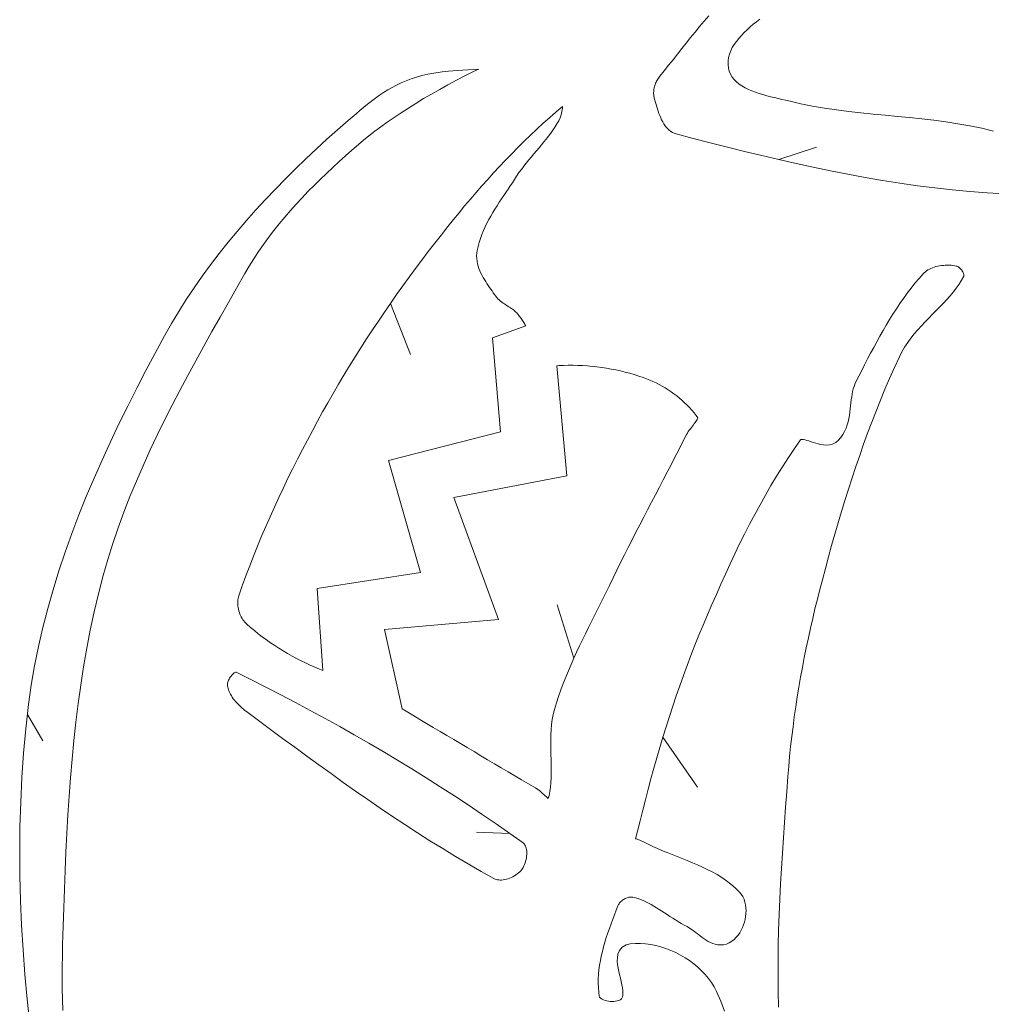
# Model space of a CAD drawing. Header units: inches. Extents: x -12 to 23, y -13.2 to 21.7.
# Tile 58 of 75: x 2.1 to 6.2, y 13 to 17.1. Entities that reach past the tile are written whole.
import ezdxf

# ---------------------------------------------------------------- set-up
doc = ezdxf.new("R2010")
doc.units = ezdxf.units.IN
doc.header["$MEASUREMENT"] = 0
doc.layers.get('0').update_dxf_attribs({"lineweight": 0})

msp = doc.modelspace()

# ---------------------------------------------------------------- linework, layer by layer
at = {"color": 7, "linetype": 'Continuous', "lineweight": 0}
for p, q in [((4.3335, 16.7007), (4.3059, 16.6766)), ((4.3598, 16.7228), (4.3335, 16.7007)), ((4.3548, 16.6882), (4.3562, 16.6944)), ((4.3562, 16.6944), (4.3574, 16.7012)), ((4.3574, 16.7012), (4.3585, 16.7084)), ((4.3585, 16.7084), (4.3593, 16.7158)), ((4.3593, 16.7158), (4.3598, 16.7228)), ((4.2785, 16.6522), (4.2515, 16.6274)), ((4.3059, 16.6766), (4.2785, 16.6522)), ((4.3281, 16.6366), (4.3362, 16.6495)), ((4.3362, 16.6495), (4.3437, 16.6626)), ((4.3437, 16.6626), (4.3505, 16.6755)), ((4.3505, 16.6755), (4.3519, 16.6787)), ((4.3519, 16.6787), (4.3533, 16.6829)), ((4.3533, 16.6829), (4.3548, 16.6882)), ((4.2515, 16.6274), (4.2248, 16.6022)), ((4.3013, 16.5987), (4.3106, 16.6112)), ((4.3106, 16.6112), (4.3196, 16.6239)), ((4.3196, 16.6239), (4.3281, 16.6366)), ((4.1984, 16.5767), (4.1722, 16.5508)), ((4.2248, 16.6022), (4.1984, 16.5767)), ((4.2715, 16.5614), (4.2817, 16.5738)), ((4.2817, 16.5738), (4.2916, 16.5863)), ((4.2916, 16.5863), (4.3013, 16.5987)), ((4.1464, 16.5246), (4.1208, 16.4981)), ((4.1722, 16.5508), (4.1464, 16.5246)), ((4.2399, 16.524), (4.2505, 16.5366)), ((4.2505, 16.5366), (4.2611, 16.549)), ((4.2611, 16.549), (4.2715, 16.5614)), ((4.1208, 16.4981), (4.0955, 16.4713)), ((4.1974, 16.4723), (4.2079, 16.4855)), ((4.2079, 16.4855), (4.2185, 16.4985)), ((4.2185, 16.4985), (4.2292, 16.5113)), ((4.2292, 16.5113), (4.2399, 16.524)), ((4.0705, 16.4442), (4.0457, 16.4169)), ((4.0955, 16.4713), (4.0705, 16.4442)), ((4.1672, 16.431), (4.177, 16.4451)), ((4.177, 16.4451), (4.1871, 16.4588)), ((4.1871, 16.4588), (4.1974, 16.4723)), ((4.0457, 16.4169), (4.0212, 16.3893)), ((4.1404, 16.3896), (4.1492, 16.4031)), ((4.1492, 16.4031), (4.158, 16.4168)), ((4.158, 16.4168), (4.1672, 16.431)), ((3.9969, 16.3615), (3.9729, 16.3335)), ((4.0212, 16.3893), (3.9969, 16.3615)), ((4.1129, 16.3487), (4.1222, 16.3625)), ((4.1222, 16.3625), (4.1314, 16.3761)), ((4.1314, 16.3761), (4.1404, 16.3896)), ((3.9729, 16.3335), (3.949, 16.3053)), ((4.0852, 16.3066), (4.0944, 16.3208)), ((4.0944, 16.3208), (4.1037, 16.3348)), ((4.1037, 16.3348), (4.1129, 16.3487)), ((3.9255, 16.277), (3.9021, 16.2484)), ((3.949, 16.3053), (3.9255, 16.277)), ((4.0586, 16.2631), (4.0672, 16.2778)), ((4.0672, 16.2778), (4.0761, 16.2923)), ((4.0761, 16.2923), (4.0852, 16.3066)), ((3.9021, 16.2484), (3.879, 16.2197)), ((4.0422, 16.233), (4.0502, 16.2482)), ((4.0502, 16.2482), (4.0586, 16.2631)), ((3.879, 16.2197), (3.8511, 16.1847)), ((4.0209, 16.1857), (4.0275, 16.2018)), ((4.0275, 16.2018), (4.0346, 16.2175)), ((4.0346, 16.2175), (4.0422, 16.233)), ((3.8511, 16.1847), (3.8234, 16.1494)), ((4.0051, 16.1356), (4.0097, 16.1527)), ((4.0097, 16.1527), (4.015, 16.1694)), ((4.015, 16.1694), (4.0209, 16.1857)), ((3.796, 16.1139), (3.7689, 16.0782)), ((3.8234, 16.1494), (3.796, 16.1139)), ((3.9997, 16.1068), (4.0013, 16.1179)), ((4.0013, 16.1179), (4.0051, 16.1356)), ((3.7689, 16.0782), (3.742, 16.0423)), ((3.9992, 16.0955), (3.9997, 16.1068)), ((3.9996, 16.0844), (3.9992, 16.0955)), ((4.001, 16.0735), (3.9996, 16.0844)), ((4.0031, 16.0629), (4.001, 16.0735)), ((3.742, 16.0423), (3.7154, 16.0062)), ((4.0059, 16.0526), (4.0031, 16.0629)), ((4.0092, 16.0426), (4.0059, 16.0526)), ((4.0131, 16.0329), (4.0092, 16.0426)), ((4.0174, 16.0235), (4.0131, 16.0329)), ((5.8829, 16.0293), (5.8781, 16.0251)), ((5.8881, 16.0332), (5.8829, 16.0293)), ((5.8938, 16.0369), (5.8881, 16.0332)), ((5.8998, 16.0403), (5.8938, 16.0369)), ((5.9063, 16.0434), (5.8998, 16.0403)), ((5.913, 16.0462), (5.9063, 16.0434)), ((5.9201, 16.0487), (5.913, 16.0462)), ((5.9275, 16.0508), (5.9201, 16.0487)), ((5.935, 16.0527), (5.9275, 16.0508)), ((5.9428, 16.0542), (5.935, 16.0527)), ((5.9507, 16.0554), (5.9428, 16.0542)), ((5.9587, 16.0562), (5.9507, 16.0554)), ((5.9667, 16.0567), (5.9587, 16.0562)), ((5.9748, 16.0569), (5.9667, 16.0567)), ((5.9828, 16.0568), (5.9748, 16.0569)), ((5.9907, 16.0564), (5.9828, 16.0568)), ((5.9985, 16.0556), (5.9907, 16.0564)), ((6.0061, 16.0546), (5.9985, 16.0556)), ((6.0129, 16.0534), (6.0061, 16.0546)), ((6.015, 16.0528), (6.0129, 16.0534)), ((6.0169, 16.0521), (6.015, 16.0528)), ((6.0193, 16.0509), (6.0169, 16.0521)), ((6.0219, 16.0493), (6.0193, 16.0509)), ((6.0247, 16.0473), (6.0219, 16.0493)), ((6.0275, 16.0448), (6.0247, 16.0473)), ((6.0304, 16.0421), (6.0275, 16.0448)), ((6.0331, 16.0391), (6.0304, 16.0421)), ((6.0356, 16.0358), (6.0331, 16.0391)), ((6.0379, 16.0325), (6.0356, 16.0358)), ((6.04, 16.0291), (6.0379, 16.0325)), ((6.0417, 16.0258), (6.04, 16.0291)), ((3.7154, 16.0062), (3.6891, 15.9699)), ((4.022, 16.0143), (4.0174, 16.0235)), ((4.0269, 16.0053), (4.022, 16.0143)), ((4.032, 15.9966), (4.0269, 16.0053)), ((4.0372, 15.9881), (4.032, 15.9966)), ((4.0426, 15.9798), (4.0372, 15.9881)), ((5.8563, 16.0009), (5.8393, 15.9808)), ((5.8734, 16.0204), (5.8563, 16.0009)), ((5.8781, 16.0251), (5.8734, 16.0204)), ((6.0245, 15.9775), (6.0351, 15.9943)), ((6.0351, 15.9943), (6.0442, 16.0109)), ((6.043, 16.0226), (6.0417, 16.0258)), ((6.044, 16.0196), (6.043, 16.0226)), ((6.0446, 16.017), (6.044, 16.0196)), ((6.0442, 16.0109), (6.0446, 16.0118)), ((6.0448, 16.0149), (6.0446, 16.017)), ((6.0446, 16.0118), (6.0447, 16.0123)), ((6.0447, 16.0123), (6.0449, 16.0133)), ((6.0449, 16.0133), (6.0448, 16.0149)), ((3.6891, 15.9699), (3.6631, 15.9334)), ((4.048, 15.9717), (4.0426, 15.9798)), ((4.0534, 15.9638), (4.048, 15.9717)), ((4.0587, 15.9561), (4.0534, 15.9638)), ((4.064, 15.9487), (4.0587, 15.9561)), ((4.069, 15.9414), (4.064, 15.9487)), ((5.8229, 15.9602), (5.8069, 15.9391)), ((5.8393, 15.9808), (5.8229, 15.9602)), ((6.0005, 15.9449), (6.0129, 15.961)), ((6.0129, 15.961), (6.0245, 15.9775)), ((3.6631, 15.9334), (3.6373, 15.8967)), ((4.0742, 15.9338), (4.069, 15.9414)), ((4.0785, 15.9279), (4.0742, 15.9338)), ((4.0835, 15.9219), (4.0785, 15.9279)), ((4.0888, 15.9164), (4.0835, 15.9219)), ((4.0942, 15.9113), (4.0888, 15.9164)), ((4.0996, 15.9066), (4.0942, 15.9113)), ((4.1051, 15.9023), (4.0996, 15.9066)), ((5.7913, 15.9177), (5.7761, 15.8959)), ((5.8069, 15.9391), (5.7913, 15.9177)), ((5.9589, 15.8978), (5.9734, 15.9133)), ((5.9734, 15.9133), (5.9873, 15.929)), ((5.9873, 15.929), (6.0005, 15.9449)), ((3.6373, 15.8967), (3.6119, 15.8598)), ((4.1106, 15.8982), (4.1051, 15.9023)), ((4.1161, 15.8944), (4.1106, 15.8982)), ((4.1214, 15.8909), (4.1161, 15.8944)), ((4.1267, 15.8874), (4.1214, 15.8909)), ((4.1318, 15.8842), (4.1267, 15.8874)), ((4.1367, 15.881), (4.1318, 15.8842)), ((4.1414, 15.8779), (4.1367, 15.881)), ((4.146, 15.8749), (4.1414, 15.8779)), ((4.1502, 15.8719), (4.146, 15.8749)), ((4.1542, 15.8689), (4.1502, 15.8719)), ((4.1579, 15.866), (4.1542, 15.8689)), ((4.1613, 15.863), (4.1579, 15.866)), ((5.7613, 15.8738), (5.7469, 15.8513)), ((5.7761, 15.8959), (5.7613, 15.8738)), ((5.9132, 15.8511), (5.9287, 15.8667)), ((5.9287, 15.8667), (5.944, 15.8822)), ((5.944, 15.8822), (5.9589, 15.8978)), ((3.5867, 15.8227), (3.5618, 15.7854)), ((3.6119, 15.8598), (3.5867, 15.8227)), ((4.1644, 15.8601), (4.1613, 15.863)), ((4.1674, 15.8569), (4.1644, 15.8601)), ((4.1705, 15.8534), (4.1674, 15.8569)), ((4.1737, 15.8496), (4.1705, 15.8534)), ((4.1768, 15.8457), (4.1737, 15.8496)), ((4.1799, 15.8417), (4.1768, 15.8457)), ((4.1829, 15.8377), (4.1799, 15.8417)), ((4.1859, 15.8337), (4.1829, 15.8377)), ((4.1888, 15.8296), (4.1859, 15.8337)), ((4.1916, 15.8254), (4.1888, 15.8296)), ((4.1944, 15.8212), (4.1916, 15.8254)), ((5.7327, 15.8286), (5.7189, 15.8056)), ((5.7469, 15.8513), (5.7327, 15.8286)), ((5.882, 15.8193), (5.8976, 15.8353)), ((5.8976, 15.8353), (5.9132, 15.8511)), ((3.5618, 15.7854), (3.5373, 15.7479)), ((4.0655, 15.7525), (4.2058, 15.8019)), ((4.1971, 15.8169), (4.1944, 15.8212)), ((4.1997, 15.8126), (4.1971, 15.8169)), ((4.2022, 15.8083), (4.1997, 15.8126)), ((4.2047, 15.8039), (4.2022, 15.8083)), ((4.2058, 15.8019), (4.2047, 15.8039)), ((5.7053, 15.7824), (5.692, 15.7589)), ((5.7189, 15.8056), (5.7053, 15.7824)), ((5.8366, 15.7691), (5.8514, 15.7863)), ((5.8514, 15.7863), (5.8666, 15.803)), ((5.8666, 15.803), (5.882, 15.8193)), ((3.5373, 15.7479), (3.513, 15.7102)), ((4.0991, 15.3575), (4.0655, 15.7525)), ((5.692, 15.7589), (5.6789, 15.7353)), ((5.8088, 15.7328), (5.8224, 15.7512)), ((5.8224, 15.7512), (5.8366, 15.7691)), ((3.513, 15.7102), (3.4891, 15.6723)), ((5.666, 15.7115), (5.6532, 15.6875)), ((5.6789, 15.7353), (5.666, 15.7115)), ((5.7842, 15.6934), (5.796, 15.7135)), ((5.796, 15.7135), (5.8088, 15.7328)), ((3.4891, 15.6723), (3.4655, 15.6342)), ((5.6406, 15.6635), (5.6281, 15.6394)), ((5.6532, 15.6875), (5.6406, 15.6635)), ((5.7529, 15.6273), (5.7738, 15.6727)), ((5.7738, 15.6727), (5.7842, 15.6934)), ((3.4655, 15.6342), (3.4423, 15.5959)), ((4.3443, 15.6354), (4.3355, 15.6348)), ((4.3355, 15.6348), (4.3775, 15.1731)), ((4.3642, 15.6363), (4.3443, 15.6354)), ((4.3842, 15.6368), (4.3642, 15.6363)), ((4.4042, 15.6368), (4.3842, 15.6368)), ((4.4243, 15.6364), (4.4042, 15.6368)), ((4.4443, 15.6355), (4.4243, 15.6364)), ((4.4644, 15.6343), (4.4443, 15.6355)), ((4.4844, 15.6325), (4.4644, 15.6343)), ((4.5044, 15.6304), (4.4844, 15.6325)), ((4.5243, 15.6278), (4.5044, 15.6304)), ((4.5442, 15.6247), (4.5243, 15.6278)), ((4.564, 15.6213), (4.5442, 15.6247)), ((4.5837, 15.6174), (4.564, 15.6213)), ((4.6033, 15.6131), (4.5837, 15.6174)), ((5.6157, 15.6152), (5.6033, 15.591)), ((5.6281, 15.6394), (5.6157, 15.6152)), ((5.7329, 15.582), (5.7529, 15.6273)), ((3.4423, 15.5959), (3.4194, 15.5575)), ((4.6227, 15.6084), (4.6033, 15.6131)), ((4.6421, 15.6032), (4.6227, 15.6084)), ((4.6612, 15.5977), (4.6421, 15.6032)), ((4.6802, 15.5917), (4.6612, 15.5977)), ((4.6989, 15.5853), (4.6802, 15.5917)), ((4.7124, 15.5803), (4.6989, 15.5853)), ((4.7258, 15.5749), (4.7124, 15.5803)), ((4.7391, 15.5691), (4.7258, 15.5749)), ((5.6033, 15.591), (5.5913, 15.5674)), ((5.7134, 15.5364), (5.7329, 15.582)), ((3.4194, 15.5575), (3.3968, 15.5188)), ((4.7523, 15.5628), (4.7391, 15.5691)), ((4.7653, 15.5562), (4.7523, 15.5628)), ((4.7782, 15.5492), (4.7653, 15.5562)), ((4.7909, 15.5417), (4.7782, 15.5492)), ((4.8033, 15.5339), (4.7909, 15.5417)), ((4.8155, 15.5258), (4.8033, 15.5339)), ((5.5804, 15.5382), (5.5778, 15.5274)), ((5.5834, 15.5483), (5.5804, 15.5382)), ((5.5869, 15.5579), (5.5834, 15.5483)), ((5.5913, 15.5674), (5.5869, 15.5579)), ((5.6944, 15.4906), (5.7134, 15.5364)), ((3.3968, 15.5188), (3.3746, 15.48)), ((4.8275, 15.5173), (4.8155, 15.5258)), ((4.8392, 15.5084), (4.8275, 15.5173)), ((4.8506, 15.4992), (4.8392, 15.5084)), ((4.8617, 15.4897), (4.8506, 15.4992)), ((5.5722, 15.4921), (5.5707, 15.4795)), ((5.5738, 15.5043), (5.5722, 15.4921)), ((5.5757, 15.5161), (5.5738, 15.5043)), ((5.5778, 15.5274), (5.5757, 15.5161)), ((3.3746, 15.48), (3.3527, 15.441)), ((4.8725, 15.4799), (4.8617, 15.4897)), ((4.8829, 15.4698), (4.8725, 15.4799)), ((4.8929, 15.4594), (4.8829, 15.4698)), ((4.9026, 15.4487), (4.8929, 15.4594)), ((5.5677, 15.4536), (5.566, 15.4403)), ((5.5693, 15.4667), (5.5677, 15.4536)), ((5.5707, 15.4795), (5.5693, 15.4667)), ((5.676, 15.4445), (5.6944, 15.4906)), ((3.3527, 15.441), (3.331, 15.4019)), ((4.9118, 15.4377), (4.9026, 15.4487)), ((4.9206, 15.4265), (4.9118, 15.4377)), ((4.9281, 15.4162), (4.9206, 15.4265)), ((4.9227, 15.4054), (4.925, 15.4091)), ((4.925, 15.4091), (4.9266, 15.4123)), ((4.9266, 15.4123), (4.9277, 15.4147)), ((4.9277, 15.4147), (4.9281, 15.4162)), ((5.5616, 15.4134), (5.5585, 15.3999)), ((5.564, 15.4269), (5.5616, 15.4134)), ((5.566, 15.4403), (5.564, 15.4269)), ((5.6581, 15.3983), (5.676, 15.4445)), ((3.331, 15.4019), (3.3097, 15.3625)), ((4.8921, 15.365), (4.8964, 15.3708)), ((4.8964, 15.3708), (4.9007, 15.3764)), ((4.9007, 15.3764), (4.905, 15.3818)), ((4.905, 15.3818), (4.9091, 15.387)), ((4.9091, 15.387), (4.9131, 15.392)), ((4.9131, 15.392), (4.9167, 15.3968)), ((4.9167, 15.3968), (4.9199, 15.4013)), ((4.9199, 15.4013), (4.9227, 15.4054)), ((5.5499, 15.373), (5.544, 15.3597)), ((5.5547, 15.3864), (5.5499, 15.373)), ((5.5585, 15.3999), (5.5547, 15.3864)), ((5.6407, 15.3519), (5.6581, 15.3983)), ((3.3097, 15.3625), (3.2886, 15.3231)), ((3.6287, 15.2377), (4.0991, 15.3575)), ((4.8641, 15.3141), (4.8804, 15.3462)), ((4.8804, 15.3462), (4.8838, 15.3525)), ((4.8838, 15.3525), (4.8879, 15.3589)), ((4.8879, 15.3589), (4.8921, 15.365)), ((5.3621, 15.326), (5.3603, 15.3258)), ((5.3658, 15.326), (5.3621, 15.326)), ((5.5282, 15.3343), (5.5174, 15.3218)), ((5.5368, 15.3468), (5.5282, 15.3343)), ((5.544, 15.3597), (5.5368, 15.3468)), ((5.6238, 15.3053), (5.6407, 15.3519)), ((3.2886, 15.3231), (3.2678, 15.2834)), ((4.848, 15.2826), (4.8641, 15.3141)), ((5.3339, 15.2884), (5.3082, 15.2501)), ((5.3594, 15.3247), (5.3339, 15.2884)), ((5.3603, 15.3258), (5.3594, 15.3247)), ((5.3712, 15.3254), (5.3658, 15.326)), ((5.3779, 15.324), (5.3712, 15.3254)), ((5.3857, 15.3219), (5.3779, 15.324)), ((5.3942, 15.3194), (5.3857, 15.3219)), ((5.4034, 15.3164), (5.3942, 15.3194)), ((5.413, 15.3133), (5.4034, 15.3164)), ((5.4231, 15.3102), (5.413, 15.3133)), ((5.4336, 15.3073), (5.4231, 15.3102)), ((5.4444, 15.3048), (5.4336, 15.3073)), ((5.4558, 15.303), (5.4444, 15.3048)), ((5.4678, 15.3024), (5.4558, 15.303)), ((5.4804, 15.3033), (5.4678, 15.3024)), ((5.4936, 15.3066), (5.4804, 15.3033)), ((5.5065, 15.3129), (5.4936, 15.3066)), ((5.5174, 15.3218), (5.5065, 15.3129)), ((5.6073, 15.2585), (5.6238, 15.3053)), ((3.2474, 15.2436), (3.2272, 15.2037)), ((3.2678, 15.2834), (3.2474, 15.2436)), ((4.8156, 15.2196), (4.8318, 15.2511)), ((4.8318, 15.2511), (4.848, 15.2826)), ((5.3082, 15.2501), (5.2831, 15.2114)), ((5.5913, 15.2116), (5.6073, 15.2585)), ((3.2272, 15.2037), (3.2074, 15.1635)), ((3.763, 14.7675), (3.6287, 15.2377)), ((4.7993, 15.1882), (4.8156, 15.2196)), ((5.2831, 15.2114), (5.2586, 15.1722)), ((5.5757, 15.1646), (5.5913, 15.2116)), ((3.2074, 15.1635), (3.188, 15.1232)), ((4.3775, 15.1731), (3.9039, 15.0818)), ((4.7829, 15.1567), (4.7993, 15.1882)), ((5.2586, 15.1722), (5.2348, 15.1326)), ((5.5604, 15.1174), (5.5757, 15.1646)), ((3.188, 15.1232), (3.1689, 15.0828)), ((4.75, 15.0938), (4.7665, 15.1253)), ((4.7665, 15.1253), (4.7829, 15.1567)), ((5.2348, 15.1326), (5.2116, 15.0925)), ((3.1689, 15.0828), (3.1502, 15.0422)), ((3.9039, 15.0818), (4.0913, 14.5708)), ((4.7336, 15.0624), (4.75, 15.0938)), ((5.2116, 15.0925), (5.1889, 15.0521)), ((5.5456, 15.0702), (5.5604, 15.1174)), ((3.1502, 15.0422), (3.1319, 15.0014)), ((4.7171, 15.0309), (4.7336, 15.0624)), ((5.1889, 15.0521), (5.1668, 15.0114)), ((5.5311, 15.0228), (5.5456, 15.0702)), ((3.1319, 15.0014), (3.114, 14.9604)), ((4.6844, 14.9678), (4.7007, 14.9994)), ((4.7007, 14.9994), (4.7171, 15.0309)), ((5.1668, 15.0114), (5.1451, 14.9703)), ((5.517, 14.9754), (5.5311, 15.0228)), ((3.114, 14.9604), (3.0965, 14.9193)), ((4.668, 14.9362), (4.6844, 14.9678)), ((5.1451, 14.9703), (5.124, 14.9289)), ((5.5031, 14.9279), (5.517, 14.9754)), ((3.0965, 14.9193), (3.0794, 14.8781)), ((4.6518, 14.9046), (4.668, 14.9362)), ((5.124, 14.9289), (5.1032, 14.8873)), ((5.4896, 14.8803), (5.5031, 14.9279)), ((3.0794, 14.8781), (3.0627, 14.8367)), ((4.6195, 14.8411), (4.6356, 14.8729)), ((4.6356, 14.8729), (4.6518, 14.9046)), ((5.1032, 14.8873), (5.083, 14.8454)), ((5.4763, 14.8327), (5.4896, 14.8803)), ((3.0627, 14.8367), (3.0465, 14.7951)), ((4.6036, 14.8093), (4.6195, 14.8411)), ((5.083, 14.8454), (5.0631, 14.8032)), ((5.4633, 14.785), (5.4763, 14.8327)), ((3.0465, 14.7951), (3.0308, 14.7534)), ((4.5878, 14.7774), (4.6036, 14.8093)), ((5.0631, 14.8032), (5.0435, 14.7609)), ((3.0308, 14.7534), (3.0155, 14.7115)), ((3.3301, 14.7009), (3.763, 14.7675)), ((4.5721, 14.7454), (4.5878, 14.7774)), ((5.0435, 14.7609), (5.0244, 14.7184)), ((5.4505, 14.7373), (5.4633, 14.785)), ((3.0155, 14.7115), (3.0009, 14.67)), ((4.5443, 14.6881), (4.5566, 14.7134)), ((4.5566, 14.7134), (4.5721, 14.7454)), ((5.0244, 14.7184), (5.0055, 14.6757)), ((5.4399, 14.6968), (5.4505, 14.7373)), ((3.0009, 14.67), (2.9992, 14.6641)), ((3.3541, 14.3566), (3.3301, 14.7009)), ((4.5319, 14.6629), (4.5443, 14.6881)), ((5.0055, 14.6757), (4.9869, 14.6329)), ((5.4296, 14.6562), (5.4399, 14.6968)), ((2.9965, 14.6464), (2.9963, 14.64)), ((2.9963, 14.64), (2.9965, 14.6334)), ((2.997, 14.6525), (2.9965, 14.6464)), ((2.9965, 14.6334), (2.9971, 14.6267)), ((2.9979, 14.6585), (2.997, 14.6525)), ((2.9971, 14.6267), (2.9981, 14.62)), ((2.9992, 14.6641), (2.9979, 14.6585)), ((4.5067, 14.6124), (4.5194, 14.6377)), ((4.5194, 14.6377), (4.5319, 14.6629)), ((4.9869, 14.6329), (4.9686, 14.59)), ((5.4196, 14.6155), (5.4296, 14.6562)), ((2.9981, 14.62), (2.9995, 14.6132)), ((2.9995, 14.6132), (3.0012, 14.6065)), ((3.0012, 14.6065), (3.0033, 14.5999)), ((3.0033, 14.5999), (3.0057, 14.5934)), ((3.0057, 14.5934), (3.0084, 14.587)), ((3.0084, 14.587), (3.0114, 14.5809)), ((4.4813, 14.5618), (4.494, 14.5871)), ((4.494, 14.5871), (4.5067, 14.6124)), ((4.9686, 14.59), (4.9506, 14.547)), ((5.41, 14.5747), (5.4196, 14.6155)), ((3.0114, 14.5809), (3.0147, 14.575)), ((3.0147, 14.575), (3.0182, 14.5694)), ((3.0182, 14.5694), (3.022, 14.5642)), ((3.022, 14.5642), (3.0259, 14.5594)), ((3.0259, 14.5594), (3.03, 14.5549)), ((3.03, 14.5549), (3.0345, 14.5507)), ((3.0345, 14.5507), (3.0501, 14.5372)), ((4.0913, 14.5708), (3.6128, 14.5281)), ((4.4687, 14.5364), (4.4813, 14.5618)), ((4.9506, 14.547), (4.9327, 14.504)), ((5.4007, 14.5338), (5.41, 14.5747)), ((3.0501, 14.5372), (3.0663, 14.5237)), ((3.0663, 14.5237), (3.0828, 14.5105)), ((3.0828, 14.5105), (3.0996, 14.4977)), ((3.6128, 14.5281), (3.6867, 14.1956)), ((4.4436, 14.4853), (4.4561, 14.5109)), ((4.4561, 14.5109), (4.4687, 14.5364)), ((4.9327, 14.504), (4.9157, 14.4621)), ((5.3917, 14.4928), (5.4007, 14.5338)), ((3.0996, 14.4977), (3.1167, 14.4852)), ((3.1167, 14.4852), (3.1341, 14.473)), ((3.1341, 14.473), (3.1517, 14.4611)), ((3.1517, 14.4611), (3.1695, 14.4496)), ((4.4191, 14.4337), (4.4313, 14.4595)), ((4.4313, 14.4595), (4.4436, 14.4853)), ((4.9157, 14.4621), (4.8991, 14.42)), ((5.3831, 14.4517), (5.3917, 14.4928)), ((3.1695, 14.4496), (3.1876, 14.4385)), ((3.1876, 14.4385), (3.2059, 14.4276)), ((3.2059, 14.4276), (3.2244, 14.4172)), ((4.4073, 14.4077), (4.4191, 14.4337)), ((4.8991, 14.42), (4.883, 14.3777)), ((5.3748, 14.4106), (5.3831, 14.4517)), ((3.2244, 14.4172), (3.2431, 14.4071)), ((3.2431, 14.4071), (3.262, 14.3974)), ((3.262, 14.3974), (3.2811, 14.3881)), ((3.2811, 14.3881), (3.3003, 14.3792)), ((3.3003, 14.3792), (3.3197, 14.3706)), ((4.3844, 14.3552), (4.3957, 14.3815)), ((4.3957, 14.3815), (4.4073, 14.4077)), ((4.883, 14.3777), (4.8673, 14.3352)), ((5.3668, 14.3693), (5.3748, 14.4106)), ((2.9719, 14.337), (2.9685, 14.3331)), ((2.9753, 14.3405), (2.9719, 14.337)), ((2.9787, 14.3435), (2.9753, 14.3405)), ((2.982, 14.3459), (2.9787, 14.3435)), ((2.9849, 14.3477), (2.982, 14.3459)), ((2.9873, 14.3488), (2.9849, 14.3477)), ((2.989, 14.3494), (2.9873, 14.3488)), ((2.9897, 14.3495), (2.989, 14.3494)), ((2.9902, 14.3493), (2.9897, 14.3495)), ((3.0517, 14.3186), (2.9902, 14.3493)), ((3.3197, 14.3706), (3.3392, 14.3625)), ((3.3392, 14.3625), (3.3541, 14.3566)), ((4.3735, 14.3287), (4.3844, 14.3552)), ((4.8673, 14.3352), (4.8521, 14.2925)), ((5.3593, 14.328), (5.3668, 14.3693)), ((2.9534, 14.301), (2.9533, 14.2985)), ((2.9533, 14.2985), (2.9538, 14.293)), ((2.9537, 14.3037), (2.9534, 14.301)), ((2.9545, 14.3072), (2.9537, 14.3037)), ((2.9558, 14.3112), (2.9545, 14.3072)), ((2.9576, 14.3155), (2.9558, 14.3112)), ((2.9598, 14.3199), (2.9576, 14.3155)), ((2.9624, 14.3245), (2.9598, 14.3199)), ((2.9653, 14.3289), (2.9624, 14.3245)), ((2.9685, 14.3331), (2.9653, 14.3289)), ((3.1144, 14.2868), (3.0517, 14.3186)), ((4.3531, 14.275), (4.3631, 14.302)), ((4.3631, 14.302), (4.3735, 14.3287)), ((5.3521, 14.2866), (5.3593, 14.328)), ((2.9538, 14.293), (2.9548, 14.287)), ((2.9548, 14.287), (2.9562, 14.281)), ((2.9562, 14.281), (2.9581, 14.2749)), ((2.9581, 14.2749), (2.9604, 14.2688)), ((2.9604, 14.2688), (2.9631, 14.2626)), ((2.9631, 14.2626), (2.9662, 14.2565)), ((2.9662, 14.2565), (2.9697, 14.2503)), ((3.1769, 14.2545), (3.1144, 14.2868)), ((3.2391, 14.2218), (3.1769, 14.2545)), ((4.3436, 14.2478), (4.3531, 14.275)), ((4.8521, 14.2925), (4.8372, 14.2497)), ((5.3453, 14.2452), (5.3521, 14.2866)), ((2.9697, 14.2503), (2.9736, 14.2442)), ((2.9736, 14.2442), (2.9779, 14.2381)), ((2.9779, 14.2381), (2.9824, 14.2321)), ((2.9824, 14.2321), (2.9873, 14.2262)), ((2.9873, 14.2262), (2.9924, 14.2204)), ((2.9924, 14.2204), (2.9977, 14.2147)), ((2.9977, 14.2147), (3.0033, 14.2091)), ((3.3011, 14.1887), (3.2391, 14.2218)), ((4.3263, 14.1924), (4.3347, 14.2204)), ((4.3347, 14.2204), (4.3436, 14.2478)), ((4.8372, 14.2497), (4.8227, 14.2067)), ((5.3389, 14.2037), (5.3453, 14.2452)), ((3.0033, 14.2091), (3.009, 14.2037)), ((3.009, 14.2037), (3.0149, 14.1985)), ((3.0149, 14.1985), (3.0208, 14.1935)), ((3.0208, 14.1935), (3.0269, 14.1887)), ((3.0269, 14.1887), (3.0331, 14.1839)), ((3.0331, 14.1839), (3.0835, 14.1466)), ((3.3629, 14.155), (3.3011, 14.1887)), ((3.6867, 14.1956), (3.7036, 14.1854)), ((3.7036, 14.1854), (3.732, 14.1684)), ((4.317, 14.1504), (4.3211, 14.1716)), ((4.3211, 14.1716), (4.3263, 14.1924)), ((4.8227, 14.2067), (4.8087, 14.1636)), ((5.3329, 14.1621), (5.3389, 14.2037)), ((3.0835, 14.1466), (3.1341, 14.1091)), ((3.4244, 14.121), (3.3629, 14.155)), ((3.732, 14.1684), (3.7605, 14.1514)), ((3.7605, 14.1514), (3.789, 14.1344)), ((3.789, 14.1344), (3.8174, 14.1174)), ((4.3121, 14.108), (4.3141, 14.1292)), ((4.3141, 14.1292), (4.317, 14.1504)), ((4.8087, 14.1636), (4.7949, 14.1203)), ((5.3274, 14.1205), (5.3329, 14.1621)), ((3.1341, 14.1091), (3.1847, 14.0717)), ((3.4856, 14.0864), (3.4244, 14.121)), ((3.8174, 14.1174), (3.8459, 14.1005)), ((3.8459, 14.1005), (3.8744, 14.0835)), ((4.3104, 14.066), (4.3109, 14.087)), ((4.3109, 14.087), (4.3121, 14.108)), ((4.7949, 14.1203), (4.7816, 14.077)), ((5.3222, 14.0788), (5.3274, 14.1205)), ((3.1847, 14.0717), (3.2354, 14.0344)), ((3.5466, 14.0514), (3.4856, 14.0864)), ((3.6073, 14.0159), (3.5466, 14.0514)), ((3.8744, 14.0835), (3.9029, 14.0666)), ((3.9029, 14.0666), (3.9314, 14.0497)), ((3.9314, 14.0497), (3.9599, 14.0328)), ((4.3103, 14.0451), (4.3104, 14.066)), ((4.7816, 14.077), (4.7685, 14.0334)), ((5.3175, 14.0371), (5.3222, 14.0788)), ((3.2354, 14.0344), (3.2862, 13.9973)), ((3.6677, 13.9799), (3.6073, 14.0159)), ((3.9599, 14.0328), (3.9884, 14.0159)), ((3.9884, 14.0159), (4.017, 13.999)), ((4.3106, 14.0244), (4.3103, 14.0451)), ((4.3111, 14.0039), (4.3106, 14.0244)), ((4.7685, 14.0334), (4.7558, 13.9898)), ((5.3131, 13.9954), (5.3175, 14.0371)), ((3.2862, 13.9973), (3.3371, 13.9603)), ((3.7277, 13.9433), (3.6677, 13.9799)), ((4.017, 13.999), (4.0455, 13.9821)), ((4.0455, 13.9821), (4.074, 13.9653)), ((4.074, 13.9653), (4.1026, 13.9485)), ((4.3117, 13.9836), (4.3111, 14.0039)), ((4.3122, 13.9634), (4.3117, 13.9836)), ((4.3125, 13.9436), (4.3122, 13.9634)), ((4.7558, 13.9898), (4.7434, 13.9461)), ((5.3093, 13.9536), (5.3131, 13.9954)), ((3.3371, 13.9603), (3.3881, 13.9236)), ((3.3881, 13.9236), (3.4393, 13.887)), ((3.7874, 13.9063), (3.7277, 13.9433)), ((4.1026, 13.9485), (4.1312, 13.9316)), ((4.1312, 13.9316), (4.1597, 13.9148)), ((4.3119, 13.9048), (4.3124, 13.924)), ((4.3124, 13.924), (4.3125, 13.9436)), ((4.7434, 13.9461), (4.7312, 13.9023)), ((5.3059, 13.9118), (5.3093, 13.9536)), ((3.4393, 13.887), (3.4907, 13.8508)), ((3.8468, 13.8687), (3.7874, 13.9063)), ((4.1597, 13.9148), (4.1883, 13.898)), ((4.1883, 13.898), (4.2169, 13.8813)), ((4.2169, 13.8813), (4.246, 13.8642)), ((4.3091, 13.8674), (4.3109, 13.8859)), ((4.3109, 13.8859), (4.3119, 13.9048)), ((4.7312, 13.9023), (4.7194, 13.8584)), ((5.301, 13.8476), (5.3059, 13.9118)), ((3.4907, 13.8508), (3.5422, 13.815)), ((3.9058, 13.8307), (3.8468, 13.8687)), ((4.246, 13.8642), (4.2521, 13.8603)), ((4.2521, 13.8603), (4.2583, 13.8557)), ((4.2583, 13.8557), (4.2644, 13.8509)), ((4.2644, 13.8509), (4.2703, 13.8459)), ((4.2703, 13.8459), (4.2761, 13.8408)), ((4.2761, 13.8408), (4.2818, 13.8357)), ((4.3032, 13.8317), (4.3066, 13.8493)), ((4.3066, 13.8493), (4.3091, 13.8674)), ((4.7194, 13.8584), (4.7078, 13.8144)), ((5.2962, 13.7834), (5.301, 13.8476)), ((3.5422, 13.815), (3.594, 13.7794)), ((3.9644, 13.7921), (3.9058, 13.8307)), ((4.2818, 13.8357), (4.2873, 13.8307)), ((4.2873, 13.8307), (4.2927, 13.8259)), ((4.2927, 13.8259), (4.2979, 13.8214)), ((4.2979, 13.8214), (4.3001, 13.8195)), ((4.3001, 13.8195), (4.3032, 13.8317)), ((4.7078, 13.8144), (4.6964, 13.7704)), ((3.594, 13.7794), (3.646, 13.7443)), ((4.0227, 13.7529), (3.9644, 13.7921)), ((4.6964, 13.7704), (4.6853, 13.7263)), ((5.2915, 13.7191), (5.2962, 13.7834)), ((3.646, 13.7443), (3.6982, 13.7097)), ((4.0806, 13.7132), (4.0227, 13.7529)), ((4.6853, 13.7263), (4.6744, 13.6821)), ((5.2869, 13.6547), (5.2915, 13.7191)), ((3.6982, 13.7097), (3.7507, 13.6755)), ((3.7507, 13.6755), (3.8035, 13.6419)), ((4.138, 13.6729), (4.0806, 13.7132)), ((4.6744, 13.6821), (4.6667, 13.6505)), ((3.8035, 13.6419), (3.8567, 13.6089)), ((4.1942, 13.6327), (4.138, 13.6729)), ((4.1975, 13.6299), (4.1942, 13.6327)), ((4.6667, 13.6505), (4.6692, 13.6495)), ((4.6692, 13.6495), (4.6725, 13.6483)), ((4.6725, 13.6483), (4.676, 13.647)), ((4.676, 13.647), (4.6798, 13.6457)), ((4.6798, 13.6457), (4.6838, 13.6442)), ((4.6838, 13.6442), (4.6878, 13.6427)), ((4.6878, 13.6427), (4.6921, 13.641)), ((4.6921, 13.641), (4.6964, 13.6391)), ((4.6964, 13.6391), (4.7002, 13.6372)), ((4.7002, 13.6372), (4.7197, 13.6272)), ((5.2827, 13.5903), (5.2869, 13.6547)), ((3.8567, 13.6089), (3.9101, 13.5764)), ((4.1999, 13.6273), (4.1975, 13.6299)), ((4.2021, 13.6241), (4.1999, 13.6273)), ((4.2042, 13.6203), (4.2021, 13.6241)), ((4.206, 13.6157), (4.2042, 13.6203)), ((4.2075, 13.6106), (4.206, 13.6157)), ((4.2087, 13.6048), (4.2075, 13.6106)), ((4.2095, 13.5986), (4.2087, 13.6048)), ((4.2098, 13.5919), (4.2095, 13.5986)), ((4.2097, 13.5849), (4.2098, 13.5919)), ((4.7197, 13.6272), (4.7391, 13.6179)), ((4.7391, 13.6179), (4.7589, 13.609)), ((4.7589, 13.609), (4.7791, 13.6004)), ((4.7791, 13.6004), (4.7996, 13.5921)), ((4.7996, 13.5921), (4.8204, 13.5838)), ((3.9101, 13.5764), (3.9639, 13.5446)), ((4.203, 13.5491), (4.2051, 13.5561)), ((4.2051, 13.5561), (4.2069, 13.5632)), ((4.2069, 13.5632), (4.2083, 13.5705)), ((4.2083, 13.5705), (4.2092, 13.5778)), ((4.2092, 13.5778), (4.2097, 13.5849)), ((4.8204, 13.5838), (4.8413, 13.5755)), ((4.8413, 13.5755), (4.8625, 13.5673)), ((4.8625, 13.5673), (4.8836, 13.5588)), ((4.8836, 13.5588), (4.9048, 13.5501)), ((4.9048, 13.5501), (4.9259, 13.5411)), ((5.2787, 13.5258), (5.2827, 13.5903)), ((3.9639, 13.5446), (4.0181, 13.5135)), ((4.0181, 13.5135), (4.072, 13.4834)), ((4.1755, 13.5073), (4.1804, 13.5118)), ((4.1804, 13.5118), (4.1848, 13.5163)), ((4.1848, 13.5163), (4.1886, 13.5208)), ((4.1886, 13.5208), (4.1918, 13.5254)), ((4.1918, 13.5254), (4.1949, 13.5305)), ((4.1949, 13.5305), (4.1978, 13.5363)), ((4.1978, 13.5363), (4.2005, 13.5425)), ((4.2005, 13.5425), (4.203, 13.5491)), ((4.9259, 13.5411), (4.9469, 13.5317)), ((4.9469, 13.5317), (4.9677, 13.5217)), ((4.9677, 13.5217), (4.9883, 13.5111)), ((4.9883, 13.5111), (5.0084, 13.4998)), ((5.2751, 13.4612), (5.2787, 13.5258)), ((4.072, 13.4834), (4.0769, 13.4811)), ((4.0769, 13.4811), (4.0815, 13.4795)), ((4.0815, 13.4795), (4.0866, 13.4783)), ((4.0866, 13.4783), (4.0921, 13.4775)), ((4.0921, 13.4775), (4.0979, 13.4771)), ((4.0979, 13.4771), (4.1042, 13.4773)), ((4.1042, 13.4773), (4.1107, 13.4779)), ((4.1107, 13.4779), (4.1174, 13.479)), ((4.1174, 13.479), (4.1243, 13.4806)), ((4.1243, 13.4806), (4.1312, 13.4826)), ((4.1312, 13.4826), (4.1381, 13.4851)), ((4.1381, 13.4851), (4.145, 13.488)), ((4.145, 13.488), (4.1517, 13.4913)), ((4.1517, 13.4913), (4.1581, 13.4949)), ((4.1581, 13.4949), (4.1643, 13.4988)), ((4.1643, 13.4988), (4.1701, 13.5029)), ((4.1701, 13.5029), (4.1755, 13.5073)), ((5.0084, 13.4998), (5.0282, 13.4876)), ((5.0282, 13.4876), (5.0475, 13.4744)), ((5.0475, 13.4744), (5.0662, 13.4602)), ((5.0662, 13.4602), (5.0843, 13.4449)), ((5.0843, 13.4449), (5.102, 13.4278)), ((5.102, 13.4278), (5.11, 13.4184)), ((5.2719, 13.3966), (5.2751, 13.4612)), ((4.6051, 13.387), (4.6022, 13.384)), ((4.6083, 13.3898), (4.6051, 13.387)), ((4.6118, 13.3925), (4.6083, 13.3898)), ((4.6154, 13.395), (4.6118, 13.3925)), ((4.6192, 13.3974), (4.6154, 13.395)), ((4.6231, 13.3995), (4.6192, 13.3974)), ((4.627, 13.4013), (4.6231, 13.3995)), ((4.631, 13.4028), (4.627, 13.4013)), ((4.6349, 13.4041), (4.631, 13.4028)), ((4.6386, 13.405), (4.6349, 13.4041)), ((4.6422, 13.4057), (4.6386, 13.405)), ((4.6456, 13.406), (4.6422, 13.4057)), ((4.6488, 13.406), (4.6456, 13.406)), ((4.6516, 13.4059), (4.6488, 13.406)), ((4.6545, 13.4054), (4.6516, 13.4059)), ((4.6655, 13.4027), (4.6545, 13.4054)), ((4.6767, 13.3993), (4.6655, 13.4027)), ((4.6878, 13.3953), (4.6767, 13.3993)), ((4.6989, 13.3908), (4.6878, 13.3953)), ((4.7099, 13.3857), (4.6989, 13.3908)), ((4.721, 13.3802), (4.7099, 13.3857)), ((5.11, 13.4184), (5.1167, 13.4076)), ((5.1167, 13.4076), (5.1219, 13.3963)), ((5.1219, 13.3963), (5.1257, 13.3846)), ((5.1257, 13.3846), (5.1283, 13.3726)), ((5.2692, 13.332), (5.2719, 13.3966)), ((4.5853, 13.3508), (4.5779, 13.3318)), ((4.5924, 13.369), (4.5853, 13.3508)), ((4.5939, 13.3723), (4.5924, 13.369)), ((4.5954, 13.3751), (4.5939, 13.3723)), ((4.5973, 13.3781), (4.5954, 13.3751)), ((4.5996, 13.381), (4.5973, 13.3781)), ((4.6022, 13.384), (4.5996, 13.381)), ((4.732, 13.3743), (4.721, 13.3802)), ((4.743, 13.3679), (4.732, 13.3743)), ((4.7541, 13.3613), (4.743, 13.3679)), ((4.7652, 13.3543), (4.7541, 13.3613)), ((4.7764, 13.3471), (4.7652, 13.3543)), ((4.7877, 13.3398), (4.7764, 13.3471)), ((5.1283, 13.3726), (5.1297, 13.3606)), ((5.1297, 13.3606), (5.1301, 13.3484)), ((5.1301, 13.3484), (5.1297, 13.3363)), ((4.5707, 13.3127), (4.5636, 13.2936)), ((4.5779, 13.3318), (4.5707, 13.3127)), ((4.7991, 13.3323), (4.7877, 13.3398)), ((4.8105, 13.3247), (4.7991, 13.3323)), ((4.8222, 13.3171), (4.8105, 13.3247)), ((4.834, 13.3096), (4.8222, 13.3171)), ((4.846, 13.3022), (4.834, 13.3096)), ((4.8582, 13.295), (4.846, 13.3022)), ((5.1261, 13.3122), (5.1231, 13.3004)), ((5.1283, 13.3242), (5.1261, 13.3122)), ((5.1297, 13.3363), (5.1283, 13.3242)), ((5.267, 13.2673), (5.2692, 13.332)), ((4.5567, 13.2743), (4.55, 13.2551)), ((4.5636, 13.2936), (4.5567, 13.2743)), ((4.8706, 13.288), (4.8582, 13.295)), ((4.8827, 13.2817), (4.8706, 13.288)), ((4.889, 13.2782), (4.8827, 13.2817)), ((4.895, 13.2745), (4.889, 13.2782)), ((4.9015, 13.2701), (4.895, 13.2745)), ((4.9083, 13.2652), (4.9015, 13.2701)), ((4.9153, 13.2599), (4.9083, 13.2652)), ((5.1095, 13.2666), (5.1035, 13.2562)), ((5.1148, 13.2776), (5.1095, 13.2666)), ((5.1193, 13.2888), (5.1148, 13.2776)), ((5.1231, 13.3004), (5.1193, 13.2888)), ((5.2655, 13.2026), (5.267, 13.2673)), ((4.5437, 13.2358), (4.5378, 13.2164)), ((4.55, 13.2551), (4.5437, 13.2358)), ((4.9226, 13.2543), (4.9153, 13.2599)), ((4.9301, 13.2484), (4.9226, 13.2543)), ((4.9379, 13.2425), (4.9301, 13.2484)), ((4.9458, 13.2366), (4.9379, 13.2425)), ((4.9541, 13.2308), (4.9458, 13.2366)), ((4.9626, 13.2252), (4.9541, 13.2308)), ((4.9715, 13.22), (4.9626, 13.2252)), ((4.9808, 13.2152), (4.9715, 13.22)), ((5.0707, 13.2205), (5.06, 13.2139)), ((5.0803, 13.2283), (5.0707, 13.2205)), ((5.0889, 13.2369), (5.0803, 13.2283)), ((5.0966, 13.2462), (5.0889, 13.2369)), ((5.1035, 13.2562), (5.0966, 13.2462)), ((4.5323, 13.1971), (4.5272, 13.1778)), ((4.5378, 13.2164), (4.5323, 13.1971)), ((4.5926, 13.1662), (4.5989, 13.1817)), ((4.5989, 13.1817), (4.6106, 13.1957)), ((4.6106, 13.1957), (4.6266, 13.2052)), ((4.6266, 13.2052), (4.6434, 13.2092)), ((4.6434, 13.2092), (4.6659, 13.2108)), ((4.6659, 13.2108), (4.6873, 13.2108)), ((4.6873, 13.2108), (4.7088, 13.2092)), ((4.7088, 13.2092), (4.7303, 13.2063)), ((4.7303, 13.2063), (4.7518, 13.202)), ((4.7518, 13.202), (4.773, 13.1965)), ((4.773, 13.1965), (4.794, 13.1897)), ((4.794, 13.1897), (4.8147, 13.1817)), ((4.8147, 13.1817), (4.835, 13.1727)), ((4.9906, 13.211), (4.9808, 13.2152)), ((5.0011, 13.2076), (4.9906, 13.211)), ((5.0122, 13.2054), (5.0011, 13.2076)), ((5.024, 13.2047), (5.0122, 13.2054)), ((5.0361, 13.2057), (5.024, 13.2047)), ((5.0483, 13.2088), (5.0361, 13.2057)), ((5.06, 13.2139), (5.0483, 13.2088)), ((5.2646, 13.1379), (5.2655, 13.2026)), ((4.5188, 13.1393), (4.5155, 13.1201)), ((4.5227, 13.1585), (4.5188, 13.1393)), ((4.5272, 13.1778), (4.5227, 13.1585)), ((4.5899, 13.1365), (4.5901, 13.1511)), ((4.5901, 13.1511), (4.5926, 13.1662)), ((4.835, 13.1727), (4.8548, 13.1625)), ((4.8548, 13.1625), (4.874, 13.1513)), ((4.874, 13.1513), (4.8926, 13.1391)), ((4.8926, 13.1391), (4.9104, 13.126)), ((5.2644, 13.0732), (5.2646, 13.1379)), ((4.5129, 13.101), (4.511, 13.082)), ((4.5155, 13.1201), (4.5129, 13.101)), ((4.5913, 13.1222), (4.5899, 13.1365)), ((4.5935, 13.108), (4.5913, 13.1222)), ((4.5964, 13.0937), (4.5935, 13.108)), ((4.9104, 13.126), (4.9274, 13.1119)), ((4.9274, 13.1119), (4.9434, 13.0969)), ((4.9434, 13.0969), (4.9584, 13.0811)), ((4.5099, 13.0631), (4.5096, 13.0443)), ((4.511, 13.082), (4.5099, 13.0631)), ((4.5996, 13.0794), (4.5964, 13.0937)), ((4.6029, 13.0651), (4.5996, 13.0794)), ((4.6061, 13.0511), (4.6029, 13.0651)), ((4.9584, 13.0811), (4.9723, 13.0644)), ((4.9723, 13.0644), (4.985, 13.047)), ((5.2651, 13.0085), (5.2644, 13.0732)), ((4.5096, 13.0443), (4.5102, 13.0257)), ((4.5102, 13.0257), (4.5117, 13.0071)), ((4.6089, 13.0375), (4.6061, 13.0511)), ((4.611, 13.0247), (4.6089, 13.0375)), ((4.6124, 13.0128), (4.611, 13.0247)), ((4.6129, 13.0022), (4.6124, 13.0128)), ((4.985, 13.047), (4.9963, 13.0287)), ((4.9963, 13.0287), (5.006, 13.0099)), ((4.5117, 13.0071), (4.514, 12.9899)), ((4.514, 12.9899), (4.5146, 12.9877)), ((4.5146, 12.9877), (4.5152, 12.9865)), ((4.5152, 12.9865), (4.5165, 12.9846)), ((4.5165, 12.9846), (4.5189, 12.9823)), ((4.5189, 12.9823), (4.5224, 12.9797)), ((4.5224, 12.9797), (4.5269, 12.9771)), ((4.5269, 12.9771), (4.5324, 12.9746)), ((4.5324, 12.9746), (4.5387, 12.9724)), ((4.5387, 12.9724), (4.5456, 12.9706)), ((4.5887, 12.9699), (4.5945, 12.9714)), ((4.5945, 12.9714), (4.5993, 12.9733)), ((4.5993, 12.9733), (4.603, 12.9752)), ((4.603, 12.9752), (4.6056, 12.9771)), ((4.6056, 12.9771), (4.6069, 12.9784)), ((4.6069, 12.9784), (4.6093, 12.9819)), ((4.6093, 12.9819), (4.6111, 12.9866)), ((4.6111, 12.9866), (4.6124, 12.9934)), ((4.6124, 12.9934), (4.6129, 13.0022)), ((5.006, 13.0099), (5.0238, 12.9686)), ((5.2666, 12.9438), (5.2651, 13.0085)), ((4.5456, 12.9706), (4.5528, 12.9692)), ((4.5528, 12.9692), (4.5603, 12.9683)), ((4.5603, 12.9683), (4.5679, 12.9679)), ((4.5679, 12.9679), (4.5752, 12.9681)), ((4.5752, 12.9681), (4.5823, 12.9687)), ((4.5823, 12.9687), (4.5887, 12.9699)), ((5.0238, 12.9686), (5.0392, 12.9269))]:
    msp.add_line(p, q, dxfattribs=at)
at = {"color": 30, "linetype": 'Continuous', "lineweight": 0, "true_color": 0xff7e00}
for p, q in [((5.268, 16.5001), (5.4263, 16.5525)), ((3.6373, 15.8967), (3.7212, 15.6825)), ((4.4073, 14.4077), (4.3373, 14.6324)), ((2.1138, 14.1722), (2.1777, 14.0613)), ((4.7816, 14.077), (4.9268, 13.8668)), ((4.138, 13.6729), (3.9985, 13.6775))]:
    msp.add_line(p, q, dxfattribs=at)
at = {"color": 7, "linetype": 'Continuous', "lineweight": 0, "flags": 128}
for points in [[(6.2164, 16.3563), (6.1428, 16.3604), (6.0693, 16.3658), (5.9959, 16.3727), (5.9226, 16.3808), (5.8494, 16.3902), (5.7763, 16.4007), (5.7034, 16.4123), (5.6305, 16.4249), (5.5578, 16.4384), (5.4851, 16.4527), (5.4126, 16.4678), (5.3402, 16.4836), (5.268, 16.5001), (5.1959, 16.517), (5.1239, 16.5345), (5.052, 16.5523), (4.9803, 16.5705), (4.9088, 16.5889), (4.8374, 16.6074), (4.8291, 16.6101), (4.8214, 16.6137), (4.8142, 16.6181), (4.8075, 16.6233), (4.8013, 16.6292), (4.7955, 16.6357), (4.79, 16.6428), (4.785, 16.6504), (4.7803, 16.6584), (4.776, 16.6668), (4.772, 16.6755), (4.7682, 16.6845), (4.7647, 16.6936), (4.7614, 16.7029), (4.7584, 16.7122), (4.7555, 16.7215), (4.7527, 16.7307), (4.7501, 16.7398), (4.7476, 16.7487), (4.7451, 16.7573), (4.744, 16.7619), (4.7431, 16.7667), (4.7425, 16.7714), (4.7422, 16.7763), (4.7422, 16.7812), (4.7425, 16.7861), (4.7429, 16.791), (4.7437, 16.7959), (4.7446, 16.8008), (4.7458, 16.8057), (4.7472, 16.8105), (4.7489, 16.8153), (4.7507, 16.82), (4.7527, 16.8246), (4.7549, 16.8291), (4.7572, 16.8335), (4.7597, 16.8377), (4.7624, 16.8419), (4.7652, 16.8458), (4.7682, 16.8496), (4.7868, 16.8724), (4.8052, 16.8954), (4.8236, 16.9187), (4.842, 16.942), (4.8604, 16.9654), (4.8788, 16.9887), (4.8974, 17.012), (4.9162, 17.0351), (4.9351, 17.058), (4.9544, 17.0806), (4.9739, 17.1028)], [(5.1879, 17.0885), (5.1743, 17.0782), (5.1608, 17.0674), (5.1475, 17.0563), (5.1346, 17.0449), (5.1223, 17.0331), (5.1105, 17.021), (5.0995, 17.0086), (5.0895, 16.9959), (5.0804, 16.9829), (5.0725, 16.9696), (5.0658, 16.956), (5.0606, 16.9421), (5.0569, 16.928), (5.0549, 16.9136), (5.0547, 16.899), (5.0564, 16.8841), (5.0599, 16.8705), (5.0652, 16.8579), (5.0721, 16.8463), (5.0804, 16.8356), (5.0902, 16.8258), (5.1011, 16.8169), (5.1132, 16.8087), (5.1262, 16.8012), (5.1401, 16.7944), (5.1546, 16.7881), (5.1698, 16.7824), (5.1853, 16.7772), (5.2012, 16.7724), (5.2173, 16.768), (5.2334, 16.7639), (5.2494, 16.76), (5.2652, 16.7563), (5.2807, 16.7527), (5.2957, 16.7493), (5.3101, 16.7458), (5.3597, 16.7344), (5.4097, 16.7245), (5.46, 16.716), (5.5106, 16.7086), (5.5614, 16.7021), (5.6124, 16.6963), (5.6635, 16.691), (5.7147, 16.686), (5.7658, 16.681), (5.8169, 16.676), (5.8679, 16.6706), (5.9188, 16.6647), (5.9694, 16.658), (6.0198, 16.6504), (6.0698, 16.6416), (6.1194, 16.6314), (6.1686, 16.6197)]]:
    msp.add_lwpolyline(points, dxfattribs=at)
at = {"color": 7, "linetype": 'Continuous', "lineweight": 0}
msp.add_lwpolyline([(2.262, 12.9299), (2.2605, 12.976), (2.2596, 13.022), (2.2592, 13.0679), (2.2594, 13.1139), (2.2601, 13.1597), (2.2612, 13.2054), (2.2637, 13.2831), (2.2662, 13.3608), (2.269, 13.4387), (2.272, 13.5166), (2.2754, 13.5946), (2.2792, 13.6726), (2.2836, 13.7507), (2.2887, 13.8287), (2.2945, 13.9067), (2.301, 13.9847), (2.3085, 14.0625), (2.317, 14.1402), (2.3266, 14.2178), (2.3373, 14.2952), (2.3493, 14.3724), (2.3627, 14.4494), (2.3775, 14.5261), (2.3938, 14.6026), (2.4117, 14.6787), (2.4314, 14.7545), (2.4507, 14.822), (2.4717, 14.889), (2.4943, 14.9554), (2.5185, 15.0212), (2.544, 15.0865), (2.5709, 15.1513), (2.5989, 15.2157), (2.628, 15.2796), (2.6582, 15.3431), (2.6892, 15.4062), (2.721, 15.4689), (2.7535, 15.5313), (2.7865, 15.5935), (2.8201, 15.6553), (2.8541, 15.7168), (2.8883, 15.7782), (2.9227, 15.8393), (2.9572, 15.9002), (2.9917, 15.961), (3.0262, 16.0219), (3.0444, 16.0532), (3.0636, 16.0841), (3.0836, 16.1145), (3.1043, 16.1443), (3.1257, 16.1736), (3.1477, 16.2024), (3.1703, 16.2307), (3.1936, 16.2585), (3.2173, 16.2859), (3.2415, 16.3128), (3.2662, 16.3394), (3.2913, 16.3656), (3.3168, 16.3914), (3.3427, 16.4169), (3.3688, 16.442), (3.3953, 16.4668), (3.4219, 16.4914), (3.4488, 16.5157), (3.4758, 16.5397), (3.503, 16.5636), (3.5241, 16.5815), (3.547, 16.5999), (3.5713, 16.6187), (3.5971, 16.6378), (3.6242, 16.6572), (3.6525, 16.6767), (3.6821, 16.6964), (3.7127, 16.7161), (3.7443, 16.7359), (3.7768, 16.7556), (3.8102, 16.7751), (3.8443, 16.7945), (3.879, 16.8137), (3.9143, 16.8325), (3.9501, 16.851), (3.9862, 16.869), (4.0086, 16.8797), (3.9855, 16.8783), (3.9625, 16.8768), (3.9402, 16.8752), (3.9189, 16.8736), (3.8993, 16.872), (3.8817, 16.8704), (3.8666, 16.8691), (3.8546, 16.8678), (3.8464, 16.8669), (3.8196, 16.8628), (3.7941, 16.8578), (3.7698, 16.8521), (3.7466, 16.8455), (3.7245, 16.8382), (3.7033, 16.8303), (3.683, 16.8216), (3.6634, 16.8124), (3.6446, 16.8025), (3.6263, 16.7921), (3.6086, 16.7812), (3.5913, 16.7697), (3.5744, 16.7578), (3.5578, 16.7455), (3.5414, 16.7327), (3.5252, 16.7197), (3.5091, 16.7062), (3.4929, 16.6925), (3.4767, 16.6786), (3.4605, 16.6645), (3.4154, 16.6251), (3.3707, 16.5851), (3.3265, 16.5445), (3.2827, 16.5034), (3.2394, 16.4617), (3.1967, 16.4194), (3.1547, 16.3765), (3.1133, 16.333), (3.0726, 16.2889), (3.0328, 16.2441), (2.9938, 16.1988), (2.9556, 16.1528), (2.9185, 16.1062), (2.8824, 16.0589), (2.8473, 16.011), (2.8133, 15.9624), (2.7805, 15.9131), (2.749, 15.8632), (2.7187, 15.8126), (2.6896, 15.7611), (2.6501, 15.6882), (2.6109, 15.6146), (2.5724, 15.5406), (2.5347, 15.466), (2.4977, 15.391), (2.4617, 15.3154), (2.4268, 15.2394), (2.3931, 15.163), (2.3606, 15.0861), (2.3295, 15.0088), (2.2999, 14.9311), (2.2719, 14.8529), (2.2456, 14.7744), (2.2211, 14.6954), (2.1986, 14.6161), (2.1781, 14.5364), (2.1597, 14.4564), (2.1436, 14.3759), (2.1298, 14.2952), (2.1185, 14.214), (2.107, 14.1119), (2.0977, 14.0095), (2.0904, 13.9068), (2.0853, 13.8039), (2.0822, 13.7009), (2.0811, 13.5976), (2.0811, 13.5976), (2.0818, 13.4943), (2.0845, 13.3909), (2.089, 13.2876), (2.0953, 13.1842), (2.1033, 13.0809), (2.1129, 12.9777), (2.1242, 12.8746)], dxfattribs=at)

doc.saveas('drawing.dxf')
